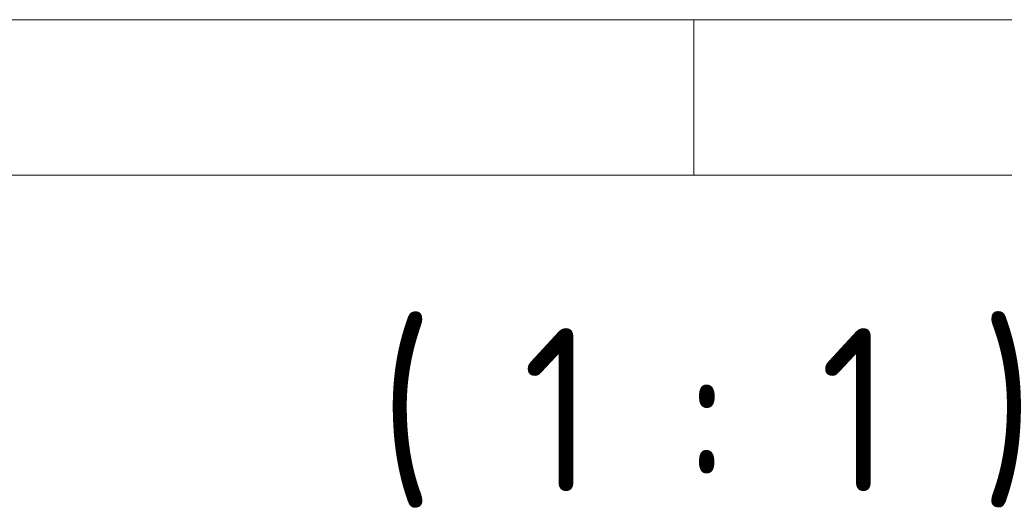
# Model space of a CAD drawing. Header units: millimetres. Extents: x 5 to 415, y 5 to 292.
# Tile 70 of 123: x 288 to 320, y 277 to 292. Entities that reach past the tile are written whole.
import ezdxf

# ---------------------------------------------------------------- set-up
doc = ezdxf.new("R2010")
doc.units = ezdxf.units.MM
doc.layers.add('Rahmen (ISO)', color=7, linetype='Continuous', lineweight=70)
doc.layers.add('Symbol (ISO)', color=7, linetype='Continuous', lineweight=25)
doc.styles.add('Bezeichnungstext (ISO)', font='isocpeur.ttf')

# ---------------------------------------------------------------- blocks, each defined once
blk = doc.blocks.new('Ränder Basler-A3')
at = {"layer": 'Rahmen (ISO)', "color": 7, "lineweight": 18}
blk.add_line((5, 292), (415, 292), dxfattribs=at)
at = {"layer": 'Rahmen (ISO)', "color": 7, "linetype": 'Continuous', "lineweight": 18}
blk.add_line((310, 292), (310, 287), dxfattribs=at)
at = {"layer": 'Rahmen (ISO)', "lineweight": 18}
for p, q in [((260, 287), (310, 287)), ((310, 287), (360, 287))]:
    blk.add_line(p, q, dxfattribs=at)

msp = doc.modelspace()

# ---------------------------------------------------------------- block references
msp.add_blockref('Ränder Basler-A3', (0, 0))

# ---------------------------------------------------------------- texts
at = {"layer": 'Symbol (ISO)', "insert": (296.50202284, 276.32138967), "char_height": 5.249999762, "attachment_point": 7, "style": 'Bezeichnungstext (ISO)'}
msp.add_mtext(' ( 1 : 1 )', dxfattribs=at)

doc.saveas('drawing.dxf')
